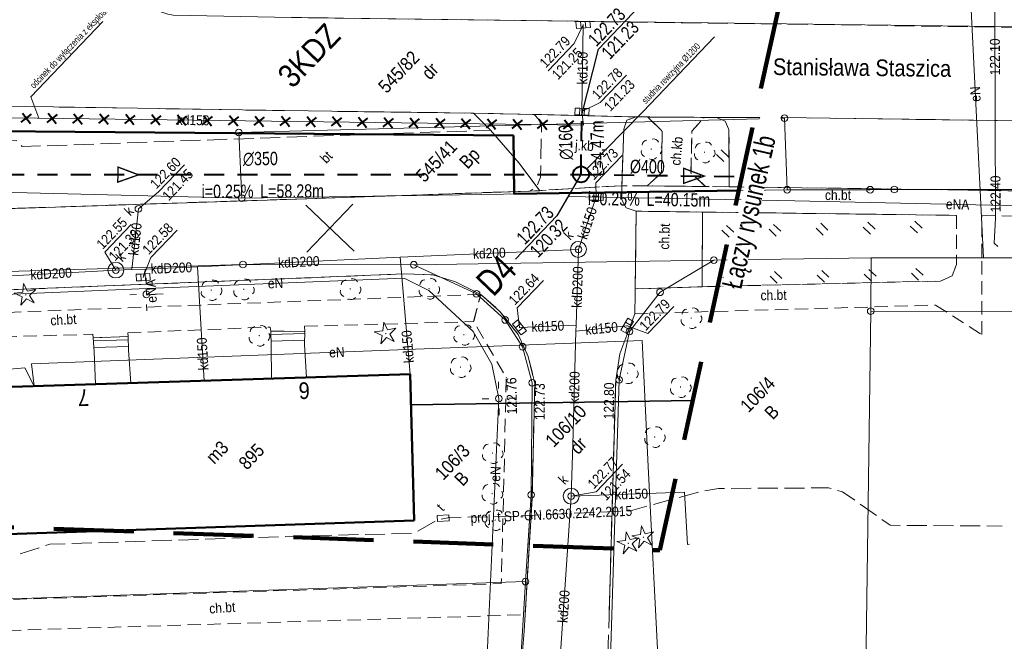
# Model space of a CAD drawing. Extents: x 0 to 6443539, y 0 to 5655063.
# Tile 39 of 64: x 6441197 to 6441271, y 5654585 to 5654632. Entities that reach past the tile are written whole.
import ezdxf
from ezdxf.enums import TextEntityAlignment as Align

# ---------------------------------------------------------------- set-up
doc = ezdxf.new("R2010")
doc.units = 0
doc.header["$MEASUREMENT"] = 0
for name, pattern in [('1.0_0.5', [1.5, 1, -0.5]), ('1.5_0.5', [2, 1.5, -0.5]), ('1.5_1.0', [2.5, 1.5, -1]), ('2', [0.9, 0.6, -0.3]), ('219-500', [0]), ('PRZER3-1', [4, 3, -1])]:
    doc.linetypes.add(name, pattern=pattern)
doc.layers.get('0').update_dxf_attribs({"color": 2, "linetype": 'CONTINUOUS', "lineweight": 5})
for name, color, linetype, lineweight in [('!kanalizacja deszczowa', 24, '1.5_1.0', 40), ('!odcinek do zamulenia', 4, 'CONTINUOUS', 40), ('!opisy', 7, 'CONTINUOUS', 18), ('!studnie', 24, 'CONTINUOUS', 40), ('z - MPZT', 121, 'PRZER3-1', 18), ('z -kartowanie', 1, 'CONTINUOUS', 5)]:
    doc.layers.add(name, color=color, linetype=linetype, lineweight=lineweight)
for name, color, linetype in [('202-punkt graniczny', 7, 'CONTINUOUS'), ('203-punkt graniczny', 7, 'CONTINUOUS'), ('210-oznaczenie konturu użytku gruntowego', 7, 'CONTINUOUS'), ('211-numer działki ewidencyjnej', 7, 'CONTINUOUS'), ('218-kontur użytku gruntowego', 7, 'CONTINUOUS'), ('219-działka ewidencyjna', 7, 'CONTINUOUS'), ('238-Punkt adresowy budynku', 7, 'CONTINUOUS'), ('312-budynek ewidencyjny', 7, 'CONTINUOUS'), ('312-oznaczenie budynku ewidencyjnego', 7, 'CONTINUOUS'), ('312-oznaczenie budynku ewidencyjnego-Atr117', 7, 'CONTINUOUS'), ('352-schody', 7, 'CONTINUOUS'), ('994-Nazwa ulicy', 7, 'CONTINUOUS'), ('chodnik', 7, 'CONTINUOUS'), ('chodnik-Atr17', 7, 'CONTINUOUS'), ('drzewo iglaste', 7, 'CONTINUOUS'), ('drzewo liściaste', 7, 'CONTINUOUS'), ('jezdnia', 7, 'CONTINUOUS'), ('jezdnia-Atr17', 7, 'CONTINUOUS'), ('komora podziemna', 7, 'CONTINUOUS'), ('kratka ściekowa', 7, 'CONTINUOUS'), ('krawężnik', 7, 'CONTINUOUS'), ('latarnia', 7, 'CONTINUOUS'), ('Liczby', 7, 'CONTINUOUS'), ('Linie_odn', 7, 'CONTINUOUS'), ('obszar utwardzony', 7, 'CONTINUOUS'), ('obszar utwardzony-Atr17', 7, 'CONTINUOUS'), ('Opis_PZ', 7, 'CONTINUOUS'), ('pikieta sztuczna', 7, 'CONTINUOUS'), ('pikieta sztuczna-Atr2', 7, 'CONTINUOUS'), ('przewód elektroenergetyczny podziemny', 7, 'CONTINUOUS'), ('przewód elektroenergetyczny podziemny-Atr1', 7, 'CONTINUOUS'), ('przewód kanalizacyjny', 7, 'CONTINUOUS'), ('przewód kanalizacyjny-Atr1', 7, 'CONTINUOUS'), ('przewód telekomunikacyjny podziemny', 7, 'CONTINUOUS'), ('przewód telekomunikacyjny podziemny - ob. projektowany', 7, 'CONTINUOUS'), ('przewód telekomunikacyjny podziemny - ob. projektowany-Atr1', 7, 'CONTINUOUS'), ('rzedna', 7, 'CONTINUOUS'), ('rzedna-Atr2', 7, 'CONTINUOUS'), ('rzedna-Atr3', 7, 'CONTINUOUS'), ('szafa telekomunikacyjna lub kontener - ob. projektowany', 7, 'CONTINUOUS'), ('szafa telekomunikacyjna lub kontener - ob. projektowany-Atr17', 7, 'CONTINUOUS'), ('Teksty', 7, 'CONTINUOUS'), ('trawnik', 7, 'CONTINUOUS'), ('Wymiary', 7, 'CONTINUOUS'), ('właz do komory lub kanału - okrągły', 7, 'CONTINUOUS'), ('właz do komory lub kanału - okrągły-Atr17', 7, 'CONTINUOUS'), ('Zakres', 7, 'CONTINUOUS')]:
    doc.layers.add(name, color=color, linetype=linetype)
doc.styles.add('MapaZas', font='geodezja.shx', dxfattribs={"width": 0.9})
doc.styles.get("Standard").update_dxf_attribs({"font": 'Working1250', "width": 0.75})
doc.linetypes.add('NLZ', pattern='A,3,-1,[35,msgB.shx,S=0.008,R=0,X=-0.5,Y=0],3', length=7)
doc.linetypes.add('OLZ', pattern='A,3,-1,[36,msgB.shx,S=0.008,R=0,X=-0.5,Y=0],3', length=7)

# ---------------------------------------------------------------- blocks, each defined once
blk = doc.blocks.new('202')
at = {"color": 0, "linetype": 'Continuous', "lineweight": 0}
blk.add_circle((0, 0), 0.25, dxfattribs=at)
blk = doc.blocks.new('203')
at = {"linetype": 'Continuous', "lineweight": 0}
h = blk.add_hatch(color=0, dxfattribs=at)
edge = h.paths.add_edge_path()
edge.add_arc((0, 0), 0.045, 0, 360)
blk = doc.blocks.new('TU04')
at = {"color": 0, "linetype": 'Continuous', "lineweight": 13}
for p, q in [((0, 0), (0, 0.75)), ((0.5, 0), (0.5, 0.75))]:
    blk.add_line(p, q, dxfattribs=at)
blk = doc.blocks.new('OP021')
at = {"linetype": 'Continuous', "lineweight": 13}
h = blk.add_hatch(color=0, dxfattribs=at)
edge = h.paths.add_edge_path()
edge.add_arc((0, 0), 0.05, 0, 360)
at = {"color": 0, "linetype": 'Continuous', "lineweight": 13}
for centre, start, end in [((0, 0.4), 49.272, 130.728), ((-0.38, 0.124), 121.308, 202.548), ((0.38, 0.124), 337.452, 58.692), ((-0.235, -0.324), 193.221, 274.871), ((0.235, -0.324), 265.129, 346.779)]:
    blk.add_arc(centre, 0.4, start, end, dxfattribs=at)
blk = doc.blocks.new('PW01')
at = {"linetype": 'Continuous', "lineweight": 13}
h = blk.add_hatch(color=0, dxfattribs=at)
edge = h.paths.add_edge_path()
edge.add_arc((0, 0), 0.045, 0, 360)
blk = doc.blocks.new('US05')
at = {"color": 0, "linetype": 'Continuous', "lineweight": 13}
for p, q in [((-0.525, -0.25), (-0.525, 0.25)), ((-0.525, 0.25), (-0.175, 0.25)), ((-0.175, -0.25), (-0.175, 0.25)), ((-0.175, 0.25), (0.175, 0.25)), ((0.175, -0.25), (0.175, 0.25)), ((0.175, 0.25), (0.525, 0.25)), ((0.525, -0.25), (0.525, 0.25)), ((-0.525, -0.25), (-0.175, -0.25)), ((-0.175, -0.25), (0.175, -0.25)), ((0.175, -0.25), (0.525, -0.25))]:
    blk.add_line(p, q, dxfattribs=at)
blk = doc.blocks.new('US22')
at = {"color": 0, "linetype": 'Continuous', "lineweight": 13}
blk.add_circle((0, 0), 0.25, dxfattribs=at)
blk = doc.blocks.new('SM01')
at = {"color": 0, "linetype": 'Continuous', "lineweight": 13}
for p, q in [((-0.53, 0.531), (-0.883, 0.884)), ((0.531, 0.531), (0.884, 0.884)), ((-0.53, -0.53), (-0.883, -0.883)), ((0.531, -0.53), (0.884, -0.883))]:
    blk.add_line(p, q, dxfattribs=at)
blk.add_circle((0, 0), 0.25, dxfattribs=at)
blk = doc.blocks.new('OP011')
at = {"linetype": 'Continuous', "lineweight": 13}
h = blk.add_hatch(color=0, dxfattribs=at)
edge = h.paths.add_edge_path()
edge.add_arc((0, 0), 0.05, 0, 360)
at = {"color": 0, "linetype": 'Continuous', "lineweight": 13}
for p, q in [((-0.828, -0.268), (-0.283, 0.093)), ((-0.283, 0.093), (-0.512, 0.706)), ((-0.512, 0.706), (0, 0.299)), ((0, 0.299), (0.512, 0.706)), ((0.512, 0.706), (0.283, 0.093)), ((0.283, 0.093), (0.828, -0.268)), ((-0.175, -0.24), (-0.828, -0.268)), ((0, -0.87), (-0.175, -0.24)), ((0.175, -0.24), (0, -0.87)), ((0.828, -0.268), (0.175, -0.24))]:
    blk.add_line(p, q, dxfattribs=at)

msp = doc.modelspace()

# ---------------------------------------------------------------- linework, layer by layer
at = {"layer": '!kanalizacja deszczowa'}
msp.add_lwpolyline([(6441239.33, 5654620.068), (6441239.39, 5654624.539)], dxfattribs=at)
at = {"layer": '!kanalizacja deszczowa', "linetype": 'ByBlock'}
for points in [[(6441206.128, 5654620.04, 0.1, 0.1, 0), (6441204.584, 5654620.621, 0.1, 0.1, 0), (6441204.571, 5654619.492, 0.1, 0.1, 0)], [(6441248.581, 5654619.945, 0.1, 0.1, 0), (6441247.037, 5654620.527, 0.1, 0.1, 0), (6441247.025, 5654619.398, 0.1, 0.1, 0)]]:
    msp.add_lwpolyline(points, format="xyseb", close=True, dxfattribs=at)
at = {"layer": '!odcinek do zamulenia'}
for p, q in [((6441197.329, 5654623.985), (6441198.105, 5654624.6)), ((6441197.409, 5654624.68), (6441198.024, 5654623.904)), ((6441199.261, 5654623.961), (6441200.037, 5654624.575)), ((6441199.342, 5654624.656), (6441199.956, 5654623.88)), ((6441201.2, 5654623.928), (6441201.976, 5654624.543)), ((6441201.281, 5654624.623), (6441201.895, 5654623.847)), ((6441203.141, 5654623.912), (6441203.917, 5654624.526)), ((6441203.222, 5654624.607), (6441203.837, 5654623.831)), ((6441205.09, 5654623.887), (6441205.866, 5654624.502)), ((6441205.171, 5654624.582), (6441205.786, 5654623.806)), ((6441207.039, 5654623.862), (6441207.815, 5654624.477)), ((6441207.12, 5654624.558), (6441207.734, 5654623.782)), ((6441208.971, 5654623.838), (6441209.747, 5654624.453)), ((6441209.052, 5654624.533), (6441209.667, 5654623.757)), ((6441210.911, 5654623.804), (6441211.687, 5654624.419)), ((6441210.992, 5654624.5), (6441211.607, 5654623.724)), ((6441212.872, 5654623.789), (6441213.648, 5654624.403)), ((6441212.952, 5654624.484), (6441213.567, 5654623.708)), ((6441214.81, 5654623.756), (6441215.586, 5654624.371)), ((6441214.891, 5654624.452), (6441215.506, 5654623.676)), ((6441216.764, 5654623.74), (6441217.54, 5654624.354)), ((6441216.845, 5654624.435), (6441217.46, 5654623.659)), ((6441218.697, 5654623.715), (6441219.473, 5654624.33)), ((6441218.778, 5654624.411), (6441219.392, 5654623.635)), ((6441220.611, 5654623.714), (6441221.387, 5654624.329)), ((6441220.692, 5654624.409), (6441221.306, 5654623.633)), ((6441222.55, 5654623.681), (6441223.326, 5654624.296)), ((6441222.63, 5654624.377), (6441223.245, 5654623.601)), ((6441224.488, 5654623.65), (6441225.264, 5654624.265)), ((6441224.568, 5654624.345), (6441225.183, 5654623.569)), ((6441226.424, 5654623.62), (6441227.2, 5654624.235)), ((6441226.505, 5654624.316), (6441227.12, 5654623.539)), ((6441228.37, 5654623.593), (6441229.146, 5654624.208)), ((6441228.451, 5654624.289), (6441229.066, 5654623.513)), ((6441230.293, 5654623.581), (6441231.069, 5654624.196)), ((6441230.374, 5654624.277), (6441230.988, 5654623.501)), ((6441232.226, 5654623.556), (6441233.002, 5654624.171)), ((6441232.306, 5654624.252), (6441232.921, 5654623.476)), ((6441234.165, 5654623.524), (6441234.941, 5654624.138)), ((6441234.245, 5654624.219), (6441234.86, 5654623.443)), ((6441236.075, 5654623.527), (6441236.851, 5654624.142)), ((6441236.156, 5654624.222), (6441236.77, 5654623.446)), ((6441238.02, 5654623.484), (6441238.796, 5654624.098)), ((6441238.1, 5654624.179), (6441238.715, 5654623.403))]:
    msp.add_line(p, q, dxfattribs=at)
at = {"layer": '!opisy', "color": 24}
msp.add_lwpolyline([(6441203.441, 5654631.539), (6441198.047, 5654625.905), (6441198.652, 5654624.288)], dxfattribs=at)
at = {"layer": '!studnie'}
msp.add_circle((6441239.33, 5654620.068), 0.6, dxfattribs=at)
at = {"color": 0, "lineweight": 13}
for p, q in [((6441222.297, 5654614.312), (6441218.685, 5654617.77)), ((6441222.297, 5654614.312), (6441218.685, 5654617.77)), ((6441218.762, 5654614.236), (6441222.22, 5654617.847)), ((6441218.762, 5654614.236), (6441222.22, 5654617.847))]:
    msp.add_line(p, q, dxfattribs=at)
at = {"layer": '218-kontur użytku gruntowego', "color": 0, "linetype": 'Continuous', "lineweight": 13, "flags": 128}
for points in [[(6441254.601, 5654624.291), (6441213.659, 5654623.221)], [(6441213.659, 5654623.221), (6441254.601, 5654624.291)], [(6441254.802, 5654618.921), (6441254.601, 5654624.291)], [(6441254.601, 5654624.291), (6441254.802, 5654618.921)], [(6441213.659, 5654623.221), (6441213.886, 5654618.282)], [(6441213.886, 5654618.282), (6441213.659, 5654623.221)], [(6441213.886, 5654618.282), (6441254.802, 5654618.921)], [(6441254.802, 5654618.921), (6441213.886, 5654618.282)], [(6441261.094, 5654613.809), (6441249.294, 5654613.631)], [(6441249.294, 5654613.631), (6441261.094, 5654613.809)], [(6441261.068, 5654609.805), (6441261.094, 5654613.809)], [(6441213.965, 5654613.304), (6441192.924, 5654612.671)], [(6441192.924, 5654612.671), (6441213.965, 5654613.304)], [(6441226.789, 5654613.292), (6441213.965, 5654613.304)], [(6441213.965, 5654613.304), (6441226.789, 5654613.292)], [(6441231.497, 5654611.11), (6441226.789, 5654613.292)], [(6441226.789, 5654613.292), (6441231.497, 5654611.11)], [(6441249.294, 5654613.631), (6441245.258, 5654611.224)], [(6441245.258, 5654611.224), (6441249.294, 5654613.631)], [(6441233.633, 5654609.147), (6441231.497, 5654611.11)], [(6441231.497, 5654611.11), (6441233.633, 5654609.147)], [(6441245.258, 5654611.224), (6441242.973, 5654608.289)], [(6441242.973, 5654608.289), (6441245.258, 5654611.224)], [(6441234.949, 5654607.139), (6441233.633, 5654609.147)], [(6441233.633, 5654609.147), (6441234.949, 5654607.139)], [(6441242.973, 5654608.289), (6441242.196, 5654604.658)], [(6441242.196, 5654604.658), (6441242.973, 5654608.289)], [(6441235.673, 5654604.424), (6441234.949, 5654607.139)], [(6441234.949, 5654607.139), (6441235.673, 5654604.424)], [(6441235.586, 5654596.02), (6441235.673, 5654604.424)], [(6441235.673, 5654604.424), (6441235.586, 5654596.02)], [(6441242.196, 5654604.658), (6441240.901, 5654562.908)], [(6441240.901, 5654562.908), (6441242.196, 5654604.658)], [(6441235.162, 5654589.504), (6441235.586, 5654596.02)], [(6441235.586, 5654596.02), (6441235.162, 5654589.504)], [(6441233.55, 5654562.692), (6441235.162, 5654589.504)], [(6441235.162, 5654589.504), (6441233.55, 5654562.692)]]:
    msp.add_lwpolyline(points, dxfattribs=at)
at = {"layer": '218-kontur użytku gruntowego', "color": 0, "linetype": 'Continuous', "lineweight": 13}
for points in [[(6441261.094, 5654613.809), (6441272.347, 5654613.797)], [(6441272.347, 5654609.78), (6441261.068, 5654609.805)]]:
    msp.add_lwpolyline(points, dxfattribs=at)
at = {"layer": '219-działka ewidencyjna', "color": 0, "linetype": '219-500', "lineweight": 13, "flags": 128}
for points in [[(6441254.601, 5654624.291), (6441213.659, 5654623.221)], [(6441254.802, 5654618.921), (6441254.601, 5654624.291)], [(6441213.886, 5654618.282), (6441213.659, 5654623.221)], [(6441213.886, 5654618.282), (6441130.262, 5654620.367)], [(6441213.886, 5654618.282), (6441254.802, 5654618.921)], [(6441254.802, 5654618.921), (6441261.019, 5654618.921)], [(6441261.019, 5654618.921), (6441262.843, 5654618.932)], [(6441249.294, 5654613.631), (6441261.094, 5654613.809)], [(6441261.068, 5654609.805), (6441261.094, 5654613.809)], [(6441213.965, 5654613.304), (6441192.924, 5654612.671)], [(6441226.789, 5654613.292), (6441213.965, 5654613.304)], [(6441249.294, 5654613.631), (6441226.789, 5654613.292)], [(6441226.789, 5654613.292), (6441231.497, 5654611.11)], [(6441249.294, 5654613.631), (6441245.258, 5654611.224)], [(6441231.497, 5654611.11), (6441233.633, 5654609.147)], [(6441242.973, 5654608.289), (6441245.258, 5654611.224)], [(6441260.492, 5654568.46), (6441261.068, 5654609.805)], [(6441233.633, 5654609.147), (6441234.949, 5654607.139)], [(6441242.196, 5654604.658), (6441242.973, 5654608.289)], [(6441234.949, 5654607.139), (6441235.673, 5654604.424)], [(6441235.673, 5654604.424), (6441235.586, 5654596.02)], [(6441240.901, 5654562.908), (6441242.196, 5654604.658)], [(6441235.162, 5654589.504), (6441235.586, 5654596.02)], [(6441193.64, 5654588.116), (6441235.162, 5654589.504)], [(6441235.162, 5654589.504), (6441233.55, 5654562.692)]]:
    msp.add_lwpolyline(points, dxfattribs=at)
at = {"layer": '219-działka ewidencyjna', "color": 0, "linetype": '219-500', "lineweight": 13}
for points in [[(6441262.843, 5654618.932), (6441272.347, 5654618.931)], [(6441261.094, 5654613.809), (6441272.347, 5654613.797)]]:
    msp.add_lwpolyline(points, dxfattribs=at)
at = {"layer": '312-budynek ewidencyjny', "color": 0, "linetype": 'Continuous', "lineweight": 50, "flags": 128}
for points in [[(6441195.048, 5654604.075), (6441226.507, 5654605.074)], [(6441226.507, 5654605.074), (6441226.823, 5654594.083)], [(6441226.823, 5654594.083), (6441195.492, 5654593.03)]]:
    msp.add_lwpolyline(points, dxfattribs=at)
at = {"layer": '352-schody', "color": 0, "linetype": 'Continuous', "lineweight": 13, "flags": 128}
for points in [[(6441202.719, 5654607.805), (6441205.34, 5654607.912), (6441205.369, 5654606.901), (6441205.544, 5654604.408), (6441202.893, 5654604.315), (6441202.805, 5654606.782)], [(6441202.719, 5654607.805), (6441205.34, 5654607.912), (6441205.369, 5654606.901), (6441205.544, 5654604.408), (6441202.893, 5654604.315), (6441202.805, 5654606.782)], [(6441216.061, 5654608.307), (6441218.594, 5654608.291), (6441218.586, 5654607.315), (6441218.732, 5654604.835), (6441216.103, 5654604.75), (6441216.092, 5654607.225)], [(6441216.061, 5654608.307), (6441218.594, 5654608.291), (6441218.586, 5654607.315), (6441218.732, 5654604.835), (6441216.103, 5654604.75), (6441216.092, 5654607.225)]]:
    msp.add_lwpolyline(points, close=True, dxfattribs=at)
for points in [[(6441216.068, 5654608.057), (6441218.593, 5654608.128)], [(6441205.348, 5654607.651), (6441202.738, 5654607.575)], [(6441205.363, 5654607.151), (6441202.78, 5654607.077)], [(6441216.082, 5654607.557), (6441218.589, 5654607.628)]]:
    msp.add_lwpolyline(points, dxfattribs=at)
at = {"layer": 'chodnik', "color": 0, "linetype": '1.0_0.5', "lineweight": 13}
for p, q in [((6441231.802, 5654611.067), (6441171.839, 5654608.784)), ((6441231.273, 5654609.025), (6441231.802, 5654611.067)), ((6441205.335, 5654608.18), (6441216.012, 5654608.617)), ((6441216.012, 5654608.617), (6441216.061, 5654608.307)), ((6441218.585, 5654608.673), (6441231.273, 5654609.025)), ((6441218.594, 5654608.291), (6441218.585, 5654608.673)), ((6441193.008, 5654607.786), (6441202.699, 5654608.074)), ((6441202.699, 5654608.074), (6441202.719, 5654607.805)), ((6441202.719, 5654607.805), (6441205.34, 5654607.912)), ((6441205.34, 5654607.912), (6441205.335, 5654608.18)), ((6441216.061, 5654608.307), (6441218.594, 5654608.291))]:
    msp.add_line(p, q, dxfattribs=at)
at = {"layer": 'chodnik', "color": 0, "linetype": '1.0_0.5', "lineweight": 13, "flags": 128}
for points in [[(6441244.293, 5654619.209), (6441248.665, 5654619.162), (6441247.582, 5654620.186), (6441247.648, 5654623.306), (6441248.566, 5654624.352), (6441244.329, 5654624.38), (6441245.428, 5654623.301), (6441245.375, 5654620.18)], [(6441243.471, 5654617.31), (6441243.399, 5654611.481), (6441248.41, 5654611.639), (6441248.452, 5654617.248)], [(6441233.251, 5654609.79), (6441231.802, 5654611.067), (6441231.273, 5654609.025), (6441233.727, 5654604.821), (6441233.347, 5654589.359), (6441193.535, 5654588.065), (6441193.008, 5654607.786), (6441190.797, 5654606.345), (6441191.372, 5654588.64), (6441170.717, 5654588.094), (6441168.952, 5654589.258), (6441169.063, 5654585.773), (6441191.425, 5654586.512), (6441192.331, 5654567.231), (6441199.253, 5654562.097), (6441200.954, 5654563.266), (6441194.163, 5654568.508), (6441193.57, 5654585.76), (6441235.138, 5654587.021), (6441235.656, 5654595.746), (6441235.865, 5654604.393), (6441235.368, 5654606.405), (6441234.618, 5654608.051)]]:
    msp.add_lwpolyline(points, close=True, dxfattribs=at)
at = {"layer": 'chodnik', "color": 0, "linetype": '1.0_0.5', "lineweight": 13}
for points in [[(6441250.447, 5654619.145), (6441248.665, 5654619.162), (6441244.293, 5654619.209), (6441242.397, 5654619.225), (6441242.406, 5654618.164), (6441242.709, 5654617.555), (6441243.471, 5654617.31), (6441248.452, 5654617.248), (6441267.511, 5654616.996), (6441267.506, 5654613.304), (6441267.171, 5654612.448), (6441266.309, 5654612.069), (6441248.41, 5654611.639), (6441243.399, 5654611.481), (6441243.369, 5654609.613), (6441265.931, 5654610.257), (6441269.402, 5654608.055), (6441269.397, 5654613.862), (6441269.4, 5654616.974), (6441272.347, 5654616.937)], [(6441272.347, 5654618.836), (6441250.447, 5654619.145)]]:
    msp.add_lwpolyline(points, dxfattribs=at)
at = {"layer": 'jezdnia', "color": 0, "linetype": '1.5_0.5', "lineweight": 13}
for points in [[(6441272.347, 5654631.104), (6441217.602, 5654631.85)], [(6441153.366, 5654625.726), (6441168.178, 5654625.637), (6441217.068, 5654624.858), (6441231.274, 5654624.67)], [(6441231.274, 5654624.67), (6441235.817, 5654624.571), (6441243.48, 5654624.39), (6441244.329, 5654624.38), (6441248.566, 5654624.352), (6441249.5, 5654624.344), (6441254.444, 5654624.345), (6441272.347, 5654624.088)], [(6441240.469, 5654556.737), (6441240.998, 5654570.859), (6441241.097, 5654573.783), (6441241.349, 5654584.008), (6441241.434, 5654586.931), (6441241.935, 5654604.617), (6441242.239, 5654606.596), (6441243.369, 5654609.613), (6441243.399, 5654611.481), (6441243.471, 5654617.31), (6441242.709, 5654617.555), (6441242.406, 5654618.164), (6441242.397, 5654619.225), (6441235.489, 5654618.82)], [(6441235.489, 5654618.82), (6441215.777, 5654618.146), (6441165.102, 5654616.468), (6441163.965, 5654616.408), (6441161.873, 5654616.348), (6441138.33, 5654615.895)], [(6441156.845, 5654610.115), (6441159.05, 5654609.526), (6441160.926, 5654608.449), (6441171.839, 5654608.784), (6441173.548, 5654609.889), (6441175.605, 5654610.578), (6441226.054, 5654612.597), (6441228.22, 5654612.531), (6441229.907, 5654611.995), (6441231.802, 5654611.067), (6441233.251, 5654609.79), (6441234.618, 5654608.051), (6441235.368, 5654606.405), (6441235.865, 5654604.393), (6441235.656, 5654595.746), (6441235.138, 5654587.021), (6441235.066, 5654585.775), (6441234.476, 5654579.361), (6441233.728, 5654563.629), (6441233.664, 5654562.638), (6441228.839, 5654561.111), (6441228.596, 5654556.737)]]:
    msp.add_lwpolyline(points, dxfattribs=at)
at = {"layer": 'jezdnia', "color": 0, "linetype": '1.5_0.5', "lineweight": 13, "flags": 128}
msp.add_lwpolyline([(6441235.817, 5654624.571), (6441236.2, 5654624.176), (6441236.368, 5654623.614), (6441236.286, 5654619.87), (6441236.012, 5654619.164), (6441235.489, 5654618.82), (6441242.397, 5654619.225), (6441242.538, 5654623.478), (6441242.779, 5654624.134), (6441243.48, 5654624.39)], close=True, dxfattribs=at)
at = {"layer": 'komora podziemna', "color": 0, "linetype": 'Continuous', "lineweight": 13, "flags": 128}
for points in [[(6441239.57, 5654614.87), (6441239.695, 5654614.668), (6441239.735, 5654614.45), (6441239.697, 5654614.222), (6441239.574, 5654614.022), (6441239.372, 5654613.897), (6441239.14, 5654613.843), (6441238.913, 5654613.88), (6441238.726, 5654614.017), (6441238.587, 5654614.205), (6441238.533, 5654614.438), (6441238.584, 5654614.679), (6441238.722, 5654614.866), (6441238.91, 5654615.005), (6441239.128, 5654615.045), (6441239.369, 5654614.993)], [(6441204.655, 5654613.442), (6441204.849, 5654613.312), (6441204.98, 5654613.117), (6441205.02, 5654612.898), (6441204.976, 5654612.664), (6441204.853, 5654612.463), (6441204.65, 5654612.339), (6441204.432, 5654612.298), (6441204.205, 5654612.336), (6441204.004, 5654612.459), (6441203.88, 5654612.661), (6441203.832, 5654612.887), (6441203.87, 5654613.114), (6441204, 5654613.308), (6441204.195, 5654613.439), (6441204.42, 5654613.486)], [(6441239.01, 5654596.342), (6441239.134, 5654596.139), (6441239.182, 5654595.914), (6441239.144, 5654595.687), (6441239.014, 5654595.493), (6441238.819, 5654595.362), (6441238.586, 5654595.321), (6441238.359, 5654595.359), (6441238.165, 5654595.489), (6441238.034, 5654595.684), (6441237.993, 5654595.917), (6441238.038, 5654596.137), (6441238.161, 5654596.338), (6441238.363, 5654596.462), (6441238.589, 5654596.509), (6441238.809, 5654596.465)]]:
    msp.add_lwpolyline(points, close=True, dxfattribs=at)
at = {"layer": 'krawężnik', "color": 0, "linetype": 'Continuous', "lineweight": 13}
for points in [[(6441272.347, 5654631.139), (6441217.602, 5654631.85), (6441208.722, 5654632.018), (6441208.331, 5654632.102), (6441207.94, 5654632.213), (6441207.562, 5654632.354), (6441207.191, 5654632.515), (6441206.84, 5654632.699), (6441206.496, 5654632.918), (6441206.173, 5654633.144), (6441205.856, 5654633.406), (6441205.567, 5654633.683), (6441205.292, 5654633.974), (6441205.038, 5654634.287), (6441204.811, 5654634.614), (6441204.606, 5654634.963), (6441204.477, 5654635.378), (6441204.354, 5654635.799), (6441204.26, 5654636.222), (6441204.166, 5654636.644), (6441204.1, 5654637.081), (6441204.076, 5654637.229), (6441204.178, 5654640.98), (6441204.666, 5654640.998)], [(6441249.5, 5654624.344), (6441254.444, 5654624.345), (6441272.347, 5654624.088)], [(6441250.447, 5654619.145), (6441272.347, 5654618.836)]]:
    msp.add_lwpolyline(points, dxfattribs=at)
at = {"layer": 'krawężnik', "color": 0, "linetype": 'Continuous', "lineweight": 13, "flags": 128}
for points in [[(6441168.178, 5654625.637), (6441217.068, 5654624.858), (6441231.274, 5654624.67)], [(6441231.274, 5654624.67), (6441232.539, 5654623.389), (6441234.701, 5654620.904), (6441236.231, 5654618.844), (6441215.777, 5654618.146), (6441165.102, 5654616.468)], [(6441243.48, 5654624.39), (6441231.274, 5654624.67)], [(6441250.447, 5654619.145), (6441250.432, 5654623.451), (6441250.136, 5654624.067), (6441249.5, 5654624.344), (6441248.566, 5654624.352), (6441244.329, 5654624.38), (6441243.48, 5654624.39), (6441242.779, 5654624.134), (6441242.538, 5654623.478), (6441242.397, 5654619.225)], [(6441243.471, 5654617.31), (6441242.709, 5654617.555), (6441242.406, 5654618.164), (6441242.397, 5654619.225)], [(6441243.471, 5654617.31), (6441243.399, 5654611.481)], [(6441248.452, 5654617.248), (6441248.41, 5654611.639)], [(6441231.802, 5654611.067), (6441229.907, 5654611.995), (6441228.22, 5654612.531), (6441226.054, 5654612.597), (6441175.605, 5654610.578), (6441173.548, 5654609.889), (6441171.839, 5654608.784), (6441170.709, 5654607.749), (6441169.804, 5654606.428)], [(6441235.066, 5654585.775), (6441235.656, 5654595.746), (6441235.865, 5654604.393), (6441235.368, 5654606.405), (6441234.618, 5654608.051), (6441233.251, 5654609.79), (6441231.802, 5654611.067)], [(6441243.369, 5654609.613), (6441242.239, 5654606.596)], [(6441241.434, 5654586.931), (6441241.935, 5654604.617), (6441242.239, 5654606.596)]]:
    msp.add_lwpolyline(points, dxfattribs=at)
at = {"layer": 'Linie_odn', "color": 24}
for points in [[(6441239.39, 5654624.539), (6441240.631, 5654629.471), (6441243.743, 5654632.721)], [(6441239.314, 5654620.073), (6441237.516, 5654616.954), (6441234.404, 5654613.704)]]:
    msp.add_lwpolyline(points, dxfattribs=at)
at = {"layer": 'obszar utwardzony', "color": 0, "linetype": '1.5_0.5', "lineweight": 13, "flags": 128}
msp.add_lwpolyline([(6441196.945, 5654622.611), (6441164.906, 5654621.598), (6441165.102, 5654616.468), (6441215.777, 5654618.146), (6441236.231, 5654618.844), (6441234.701, 5654620.904), (6441232.539, 5654623.389), (6441216.892, 5654622.852), (6441197.393, 5654622.154)], close=True, dxfattribs=at)
at = {"layer": 'przewód elektroenergetyczny podziemny', "color": 0, "linetype": 'Continuous', "lineweight": 13, "flags": 128}
for points in [[(6441269.539, 5654613.808), (6441268.58, 5654632.961), (6441267.168, 5654633.815), (6441258.434, 5654633.746), (6441246.875, 5654633.531)], [(6441233.166, 5654603.253), (6441232.637, 5654605.837), (6441231.226, 5654608.282), (6441227.913, 5654611.357), (6441226.053, 5654612.293), (6441206.769, 5654611.514), (6441190.757, 5654610.842), (6441179.371, 5654610.129)], [(6441198.285, 5654604.173), (6441198.107, 5654605.853), (6441243.915, 5654607.595), (6441244.381, 5654598.149), (6441245.141, 5654582.98)], [(6441198.285, 5654604.173), (6441197.605, 5654605.545), (6441193.891, 5654605.224), (6441195.082, 5654586.181), (6441176.074, 5654585.345), (6441176.471, 5654579.137)], [(6441232.095, 5654579.592), (6441233.166, 5654603.253)]]:
    msp.add_lwpolyline(points, dxfattribs=at)
at = {"layer": 'przewód elektroenergetyczny podziemny', "color": 0, "linetype": 'Continuous', "lineweight": 13}
msp.add_lwpolyline([(6441238.369, 5654618.416), (6441255.379, 5654618.091), (6441272.347, 5654617.712)], dxfattribs=at)
at = {"layer": 'przewód kanalizacyjny', "color": 0, "linetype": 'Continuous', "lineweight": 13, "flags": 128}
for points in [[(6441239.49, 5654631.299), (6441239.398, 5654624.783)], [(6441239.398, 5654624.783), (6441239.519, 5654623.767), (6441180.927, 5654624.506)], [(6441239.148, 5654614.444), (6441240.47, 5654618.384)], [(6441205.613, 5654612.939), (6441206.116, 5654617.484)], [(6441239.148, 5654614.444), (6441225.751, 5654613.871)], [(6441238.96, 5654608.767), (6441239.148, 5654614.444)], [(6441225.751, 5654613.871), (6441210.553, 5654613.124)], [(6441225.751, 5654613.871), (6441226.507, 5654605.074)], [(6441204.426, 5654612.885), (6441205.613, 5654612.939)], [(6441205.613, 5654612.939), (6441206.638, 5654612.969)], [(6441206.638, 5654612.969), (6441206.475, 5654612.35)], [(6441210.553, 5654613.124), (6441206.638, 5654612.969)], [(6441210.553, 5654613.124), (6441211.057, 5654604.584)], [(6441204.426, 5654612.885), (6441194.706, 5654612.364)], [(6441234.713, 5654608.584), (6441238.96, 5654608.767)], [(6441238.941, 5654608.314), (6441238.96, 5654608.767)], [(6441238.941, 5654608.314), (6441242.802, 5654608.702)], [(6441238.588, 5654595.915), (6441238.723, 5654599.801), (6441238.941, 5654608.314)], [(6441247.478, 5654592.317), (6441247.323, 5654592.299), (6441247.096, 5654596.227), (6441238.588, 5654595.915)], [(6441238.588, 5654595.915), (6441237.475, 5654579.369)]]:
    msp.add_lwpolyline(points, dxfattribs=at)
at = {"layer": 'przewód telekomunikacyjny podziemny', "color": 0, "linetype": 'Continuous', "lineweight": 13}
msp.add_lwpolyline([(6441156.247, 5654619.091), (6441159.498, 5654622.486), (6441159.974, 5654622.68), (6441165.862, 5654622.857), (6441176.224, 5654623.166), (6441186.636, 5654623.123), (6441186.564, 5654624.465), (6441186.795, 5654633.41), (6441187.609, 5654638.931), (6441188.076, 5654638.941), (6441188.677, 5654638.932), (6441189.278, 5654638.953), (6441225.58, 5654638.721), (6441270.328, 5654637.78), (6441270.376, 5654632.307), (6441270.443, 5654616.791), (6441270.322, 5654614.9), (6441270.61, 5654614.652)], dxfattribs=at)
at = {"layer": 'przewód telekomunikacyjny podziemny - ob. projektowany', "color": 0, "linetype": '1.5_0.5', "lineweight": 13, "flags": 128}
msp.add_lwpolyline([(6441197.249, 5654591.582), (6441199.469, 5654592.309), (6441219.195, 5654592.956), (6441226.787, 5654593.121), (6441228.541, 5654594.128), (6441229.463, 5654594.31), (6441234.256, 5654594.428), (6441243.053, 5654594.824), (6441246.505, 5654595.769), (6441248.411, 5654596.284), (6441249.644, 5654596.501), (6441257.904, 5654596.539), (6441258.964, 5654596.244), (6441262.541, 5654593.733), (6441270.944, 5654593.674)], dxfattribs=at)
at = {"layer": 'rzedna-Atr2', "color": 0, "lineweight": 13, "flags": 128}
for points in [[(6441239.49, 5654631.299), (6441238.806, 5654629.89), (6441236.854, 5654627.852)], [(6441239.398, 5654624.783), (6441240.776, 5654625.47), (6441242.75, 5654627.532)], [(6441240.47, 5654618.384), (6441240.447, 5654619.43), (6441242.421, 5654621.491)], [(6441206.116, 5654617.484), (6441207.63, 5654618.761), (6441209.579, 5654620.796)], [(6441204.426, 5654612.885), (6441203.605, 5654614.24), (6441205.579, 5654616.301)], [(6441206.475, 5654612.35), (6441207.051, 5654613.833), (6441209.025, 5654615.895)], [(6441234.713, 5654608.584), (6441234.533, 5654610.044), (6441236.507, 5654612.105)], [(6441242.802, 5654608.702), (6441244.349, 5654608.12), (6441246.301, 5654610.159)], [(6441238.588, 5654595.915), (6441240.462, 5654596.253), (6441242.439, 5654598.318)]]:
    msp.add_lwpolyline(points, dxfattribs=at)
at = {"layer": 'szafa telekomunikacyjna lub kontener - ob. projektowany', "color": 0, "linetype": 'Continuous', "lineweight": 13, "flags": 128}
msp.add_lwpolyline([(6441228.55, 5654594.007), (6441228.526, 5654594.46), (6441229.423, 5654594.514), (6441229.447, 5654594.062)], close=True, dxfattribs=at)
at = {"layer": 'trawnik', "color": 0, "linetype": '1.0_0.5', "lineweight": 13, "flags": 128}
for points in [[(6441249.5, 5654624.344), (6441248.566, 5654624.352), (6441247.648, 5654623.306), (6441247.582, 5654620.186), (6441248.665, 5654619.162), (6441244.293, 5654619.209), (6441245.375, 5654620.18), (6441245.428, 5654623.301), (6441244.329, 5654624.38), (6441247.696, 5654624.354), (6441243.48, 5654624.39), (6441242.779, 5654624.134), (6441242.538, 5654623.478), (6441242.397, 5654619.225), (6441250.447, 5654619.145), (6441250.432, 5654623.451), (6441250.136, 5654624.067)], [(6441248.41, 5654611.639), (6441266.309, 5654612.069), (6441267.171, 5654612.448), (6441267.506, 5654613.304), (6441267.511, 5654616.996), (6441248.452, 5654617.248)]]:
    msp.add_lwpolyline(points, close=True, dxfattribs=at)
at = {"layer": 'z - MPZT', "color": 0, "linetype": 'Continuous', "lineweight": 50}
msp.add_line((6441146.877, 5654623.725), (6441234.269, 5654623), dxfattribs=at)
at = {"layer": 'z - MPZT', "color": 0, "linetype": 'NLZ', "lineweight": 35}
msp.add_line((6441195.048, 5654604.075), (6441226.507, 5654605.074), dxfattribs=at)
at = {"layer": 'z - MPZT', "color": 0, "linetype": 'Continuous', "lineweight": 50}
msp.add_lwpolyline([(6441234.269, 5654623), (6441234.315, 5654618.601), (6441251.241, 5654618.865)], dxfattribs=at)
at = {"layer": 'z - MPZT', "color": 0, "linetype": 'NLZ', "lineweight": 35}
msp.add_lwpolyline([(6441226.5, 5654605.074), (6441226.573, 5654602.773), (6441247.713, 5654603.107)], dxfattribs=at)
at = {"layer": 'z -kartowanie', "color": 0, "linetype": 'Continuous', "lineweight": 18, "flags": 128}
msp.add_lwpolyline([(6441206.715, 5654611.068), (6441206.696, 5654611.511)], dxfattribs=at)
at = {"layer": 'Zakres', "color": 221, "linetype": '2', "lineweight": 100, "ltscale": 10, "flags": 128}
msp.add_lwpolyline([(6441115.162, 5654670.978), (6441103.796, 5654596.878), (6441245.253, 5654591.859), (6441257.171, 5654646.365), (6441175.823, 5654646.59), (6441180.089, 5654668.395)], close=True, dxfattribs=at)

# ---------------------------------------------------------------- block references
at = {"layer": '202-punkt graniczny', "color": 0, "linetype": 'Continuous', "lineweight": 13, "rotation": 46.24115728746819}
for p in [(6441254.601, 5654624.291), (6441213.659, 5654623.221), (6441254.802, 5654618.921), (6441261.019, 5654618.921), (6441262.843, 5654618.932), (6441213.886, 5654618.282), (6441249.294, 5654613.631), (6441213.965, 5654613.304), (6441226.789, 5654613.292), (6441231.497, 5654611.11), (6441245.258, 5654611.224), (6441261.068, 5654609.805), (6441233.633, 5654609.147), (6441242.973, 5654608.289), (6441234.949, 5654607.139), (6441242.196, 5654604.658), (6441235.673, 5654604.424), (6441235.586, 5654596.02), (6441235.162, 5654589.504)]:
    msp.add_blockref('202', p, dxfattribs=at)
at = {"layer": '203-punkt graniczny', "color": 0, "linetype": 'Continuous', "lineweight": 13, "rotation": 46.24115728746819}
msp.add_blockref('203', (6441261.094, 5654613.809), dxfattribs=at)
at = {"layer": 'drzewo iglaste', "color": 0, "linetype": 'Continuous', "lineweight": 13, "rotation": 46.24115728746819}
for p in [(6441197.663, 5654611.027), (6441224.68, 5654608.126), (6441244.015, 5654592.836), (6441242.879, 5654592.387)]:
    msp.add_blockref('OP011', p, dxfattribs=at)
at = {"layer": 'drzewo liściaste', "color": 0, "linetype": 'Continuous', "lineweight": 13, "rotation": 46.24115728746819}
for p in [(6441244.601, 5654621.974), (6441248.595, 5654621.735), (6441211.588, 5654611.385), (6441214.02, 5654611.452), (6441222.018, 5654611.477), (6441227.931, 5654611.492), (6441247.598, 5654609.287), (6441215.184, 5654607.969), (6441230.545, 5654608.033), (6441230.286, 5654605.609), (6441242.822, 5654605.152), (6441246.798, 5654604.114), (6441244.857, 5654600.366), (6441232.689, 5654599.154), (6441232.663, 5654596.119), (6441232.883, 5654594.123)]:
    msp.add_blockref('OP021', p, dxfattribs=at)
at = {"layer": 'kratka ściekowa', "color": 0, "linetype": 'Continuous', "lineweight": 13}
for p, rotation in [((6441239.49, 5654631.299), 3.941157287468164), ((6441239.398, 5654624.783), 178.0011572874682), ((6441240.47, 5654618.384), 358.6711572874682), ((6441206.475, 5654612.35), 2.861157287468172), ((6441242.802, 5654608.702), 60.62115728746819), ((6441234.713, 5654608.584), 128.4111572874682)]:
    msp.add_blockref('US05', p, dxfattribs=dict(at, rotation=rotation))
at = {"layer": 'latarnia', "color": 0, "linetype": 'Continuous', "lineweight": 13, "rotation": 46.24115728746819}
msp.add_blockref('SM01', (6441233.166, 5654603.253), dxfattribs=at)
at = {"layer": 'pikieta sztuczna', "color": 0, "linetype": 'Continuous', "lineweight": 13, "rotation": 46.24115728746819}
for p in [(6441233.727, 5654604.821), (6441235.865, 5654604.393), (6441241.935, 5654604.617)]:
    msp.add_blockref('PW01', p, dxfattribs=at)
at = {"layer": 'rzedna', "color": 0, "linetype": 'Continuous', "lineweight": 13, "rotation": 46.24115728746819}
for p in [(6441239.49, 5654631.299), (6441239.398, 5654624.783), (6441240.47, 5654618.384), (6441206.116, 5654617.484), (6441270.443, 5654616.791), (6441204.426, 5654612.885), (6441206.475, 5654612.35), (6441234.713, 5654608.584), (6441242.802, 5654608.702), (6441238.588, 5654595.915)]:
    msp.add_blockref('PW01', p, dxfattribs=at)
at = {"layer": 'trawnik', "color": 0, "linetype": 'Continuous', "lineweight": 13, "rotation": 46.24115728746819}
for p in [(6441250.046, 5654621.037), (6441250.444, 5654615.366), (6441253.979, 5654615.443), (6441257.514, 5654615.519), (6441261.048, 5654615.596), (6441264.583, 5654615.673), (6441261.125, 5654612.061), (6441264.66, 5654612.138), (6441250.521, 5654611.831), (6441254.056, 5654611.908), (6441257.59, 5654611.985)]:
    msp.add_blockref('TU04', p, dxfattribs=at)
at = {"layer": 'właz do komory lub kanału - okrągły', "color": 0, "linetype": 'Continuous', "lineweight": 13, "rotation": 46.24115728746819}
for p in [(6441206.116, 5654617.484), (6441239.148, 5654614.444), (6441204.426, 5654612.885), (6441238.588, 5654595.915)]:
    msp.add_blockref('US22', p, dxfattribs=at)
at = {"layer": 'z -kartowanie', "color": 0, "linetype": 'Continuous', "lineweight": 18, "rotation": 46.24115728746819}
msp.add_blockref('SM01', (6441206.715, 5654611.068), dxfattribs=at)

# ---------------------------------------------------------------- texts
at = {"layer": '!opisy', "color": 24, "char_height": 0.5, "attachment_point": 1, "rotation": 46.24116}
for s, insert, width in [('odcinek do wyłączenia z eksploatacji', (6441197.925, 5654626.823), 9.11731), ('studnia rewizyjna %%C1200', (6441243.837, 5654625.677), 7.1)]:
    msp.add_mtext(s, dxfattribs=dict(at, insert=insert, width=width))
at = {"layer": '210-oznaczenie konturu użytku gruntowego', "color": 0, "linetype": 'Continuous', "lineweight": 13, "style": 'MapaZas', "width": 0.9}
for s, p in [('dr', (6441227.989, 5654627.102)), ('Bp', (6441230.822, 5654620.416)), ('B', (6441253.725, 5654601.595)), ('dr', (6441239.108, 5654598.989)), ('B', (6441230.454, 5654596.605))]:
    msp.add_text(s, height=1, rotation=46.24116, dxfattribs=at).set_placement(p)
at = {"layer": '211-numer działki ewidencyjnej', "color": 0, "linetype": 'Continuous', "lineweight": 13, "style": 'MapaZas', "width": 0.9}
for s, p in [('545/82', (6441224.743, 5654626.092)), ('545/41', (6441227.576, 5654619.406)), ('106/4', (6441251.898, 5654602.124)), ('106/10', (6441237.281, 5654599.517)), ('106/3', (6441228.993, 5654597.058))]:
    msp.add_text(s, height=1, rotation=46.24116, dxfattribs=at).set_placement(p)
at = {"layer": '238-Punkt adresowy budynku', "color": 0, "linetype": 'Continuous', "lineweight": 13, "style": 'MapaZas', "width": 0.9}
for s, p in [('6', (6441218.542, 5654604.463)), ('7', (6441201.975, 5654603.935))]:
    msp.add_text(s, height=1.25, rotation=181.82016, dxfattribs=at).set_placement(p, align=Align.CENTER)
at = {"layer": '312-oznaczenie budynku ewidencyjnego', "color": 0, "linetype": 'Continuous', "lineweight": 13, "style": 'MapaZas', "width": 0.9}
msp.add_text('895', height=1, rotation=46.24116, dxfattribs=at).set_placement((6441213.543, 5654598.52), align=Align.TOP_LEFT)
at = {"layer": '312-oznaczenie budynku ewidencyjnego-Atr117', "color": 0, "lineweight": 13, "style": 'MapaZas', "width": 0.9}
msp.add_text('m3', height=1, rotation=46.24116, dxfattribs=at).set_placement((6441211.809, 5654598.27))
at = {"layer": '994-Nazwa ulicy', "color": 0, "linetype": 'Continuous', "lineweight": 13, "style": 'MapaZas', "width": 0.9}
msp.add_text('Stanisława Staszica', height=1.25, rotation=359.39116, dxfattribs=at).set_placement((6441260.42, 5654628.087), align=Align.MIDDLE_CENTER)
at = {"layer": 'chodnik-Atr17', "color": 0, "lineweight": 13, "style": 'MapaZas', "width": 0.9}
for s, rotation, p in [('ch.kb', 84.94116, (6441246.506, 5654621.825)), ('ch.bt', 1.24116, (6441253.778, 5654611.012)), ('ch.bt', 3.36216, (6441200.49, 5654609.165)), ('ch.bt', 3.96716, (6441212.409, 5654587.547))]:
    msp.add_text(s, height=0.75, rotation=rotation, dxfattribs=at).set_placement(p, align=Align.MIDDLE_CENTER)
for rotation, p in [(359.94116, (6441257.634, 5654618.147)), (88.19116, (6441245.938, 5654614.421))]:
    msp.add_text('ch.bt', height=0.75, rotation=rotation, dxfattribs=at).set_placement(p)
at = {"layer": 'jezdnia-Atr17', "color": 0, "lineweight": 13, "style": 'MapaZas', "width": 0.9}
msp.add_text('j.kb', height=0.75, rotation=357.04116, dxfattribs=at).set_placement((6441239.587, 5654622.233), align=Align.MIDDLE_CENTER)
at = {"layer": 'Liczby', "color": 24, "width": 0.8}
for s, rotation, p in [('L=4,47m', 91.04244, (6441241.097, 5654619.942)), ('L=58.28m', 0.24116, (6441215.258, 5654618.316)), ('L=40.15m', 359.24116, (6441244.24, 5654617.707))]:
    msp.add_text(s, height=1, rotation=rotation, dxfattribs=at).set_placement(p)
for rotation, p in [(0.24116, (6441214.758, 5654618.314)), (359.24116, (6441243.74, 5654617.714))]:
    msp.add_text('i=0.25%', height=1, rotation=rotation, dxfattribs=at).set_placement(p, align=Align.RIGHT)
at = {"layer": 'obszar utwardzony-Atr17', "color": 0, "lineweight": 13, "style": 'MapaZas', "width": 0.9}
msp.add_text('bt', height=0.75, rotation=46.24116, dxfattribs=at).set_placement((6441220.224, 5654620.838))
at = {"layer": 'Opis_PZ', "color": 24, "width": 0.8}
msp.add_text('D4', height=2, rotation=46.24116, dxfattribs=at).set_placement((6441234.636, 5654612.789), align=Align.RIGHT)
at = {"layer": 'pikieta sztuczna-Atr2', "color": 0, "lineweight": 13, "style": 'MapaZas', "width": 0.9}
for s, rotation, p in [('122.76', 91.02116, (6441233.727, 5654604.821)), ('122.73', 89.86016, (6441235.865, 5654604.393))]:
    msp.add_text(s, height=0.75, rotation=rotation, dxfattribs=at).set_placement(p, align=Align.TOP_RIGHT)
msp.add_text('122.80', height=0.75, rotation=89.43216, dxfattribs=at).set_placement((6441241.787, 5654601.685))
at = {"layer": 'przewód elektroenergetyczny podziemny-Atr1', "color": 0, "lineweight": 13, "style": 'MapaZas', "width": 0.9}
for s, rotation, p in [('eN', 92.86816, (6441268.919, 5654626.101)), ('eNA', 358.72116, (6441267.592, 5654617.819)), ('eNA', 94.43863, (6441207.072, 5654611.311)), ('eN', 2.31116, (6441216.408, 5654611.907)), ('eN', 2.17816, (6441221.011, 5654606.724)), ('eN', 87.41116, (6441232.907, 5654597.589))]:
    msp.add_text(s, height=0.75, rotation=rotation, dxfattribs=at).set_placement(p, align=Align.MIDDLE_CENTER)
at = {"layer": 'przewód kanalizacyjny-Atr1', "color": 0, "lineweight": 13, "style": 'MapaZas', "width": 0.9}
for s, rotation, p in [('kd150', 89.18916, (6441239.447, 5654628.044)), ('kd150', 359.27716, (6441210.223, 5654624.143)), ('kd150', 71.44916, (6441239.805, 5654616.417)), ('kd150', 83.68716, (6441205.868, 5654615.215)), ('kd200', 2.44916, (6441232.449, 5654614.157)), ('kdD200', 2.81216, (6441218.155, 5654613.501)), ('kdD200', 3.07216, (6441199.566, 5654612.624)), ('kdD200', 2.27516, (6441208.596, 5654613.046)), ('kdD200', 88.10016, (6441239.054, 5654611.613)), ('kd150', 2.48016, (6441236.84, 5654608.679)), ('kd150', 5.73616, (6441240.875, 5654608.512)), ('kd150', 93.37116, (6441210.935, 5654606.597)), ('kd150', 94.91016, (6441226.328, 5654607.143)), ('kd200', 88.52816, (6441238.828, 5654604.061)), ('kd150', 2.10116, (6441243.132, 5654596.077)), ('kd200', 86.15316, (6441238.031, 5654587.642))]:
    msp.add_text(s, height=0.75, rotation=rotation, dxfattribs=at).set_placement(p, align=Align.MIDDLE_CENTER)
at = {"layer": 'przewód telekomunikacyjny podziemny - ob. projektowany-Atr1', "color": 0, "lineweight": 13, "style": 'MapaZas', "width": 0.9}
msp.add_text('proj. t SP-GN.6630.2242.2015', height=0.75, rotation=2.57016, dxfattribs=at).set_placement((6441237.103, 5654594.554), align=Align.MIDDLE_CENTER)
at = {"layer": 'rzedna-Atr2', "color": 0, "lineweight": 13, "style": 'MapaZas', "width": 0.9}
for s, p in [('122.79', (6441236.849, 5654627.857)), ('122.78', (6441240.771, 5654625.476)), ('122.73', (6441240.442, 5654619.436)), ('122.60', (6441207.625, 5654618.767)), ('122.55', (6441203.599, 5654614.245)), ('122.58', (6441207.045, 5654613.839)), ('122.64', (6441234.527, 5654610.049)), ('122.79', (6441244.343, 5654608.126)), ('122.77', (6441240.456, 5654596.258))]:
    msp.add_text(s, height=0.75, rotation=46.24116, dxfattribs=at).set_placement(p, align=Align.BOTTOM_LEFT)
for s, p in [('122.10', (6441270.395, 5654627.512)), ('122.40', (6441270.441, 5654617.222))]:
    msp.add_text(s, height=0.75, rotation=90.24816, dxfattribs=at).set_placement(p, align=Align.MIDDLE_LEFT)
at = {"layer": 'rzedna-Atr3', "color": 0, "lineweight": 13, "style": 'MapaZas', "width": 0.9}
for s, p in [('121.25', (6441237.77, 5654626.975)), ('121.23', (6441241.691, 5654624.594)), ('121.45', (6441208.546, 5654617.884)), ('121.30', (6441204.52, 5654613.363)), ('121.54', (6441241.377, 5654595.376))]:
    msp.add_text(s, height=0.75, rotation=46.24116, dxfattribs=at).set_placement(p, align=Align.BOTTOM_LEFT)
at = {"layer": 'szafa telekomunikacyjna lub kontener - ob. projektowany-Atr17', "color": 0, "lineweight": 13, "style": 'MapaZas', "width": 0.9}
msp.add_text('t', height=0.75, rotation=46.24116, dxfattribs=at).set_placement((6441228.952, 5654594.731))
at = {"layer": 'Teksty', "color": 24, "width": 0.8}
for s, p in [('122.73', (6441240.487, 5654629.61)), ('121.23', (6441241.498, 5654628.641))]:
    msp.add_text(s, height=1, rotation=46.24116, dxfattribs=at).set_placement(p)
for s, p in [('122.73', (6441237.372, 5654617.092)), ('120.32', (6441238.383, 5654616.124))]:
    msp.add_text(s, height=1, rotation=46.24116, dxfattribs=at).set_placement(p, align=Align.RIGHT)
at = {"layer": 'Wymiary', "color": 24, "width": 0.8}
for s, rotation, p in [('∅160', 91.04244, (6441238.692, 5654621.179)), ('∅350', 0.24116, (6441213.968, 5654620.758)), ('%%C400', 359.24116, (6441242.992, 5654620.172))]:
    msp.add_text(s, height=1, rotation=rotation, dxfattribs=at).set_placement(p)
at = {"layer": 'właz do komory lub kanału - okrągły-Atr17', "color": 0, "lineweight": 13, "style": 'MapaZas', "width": 0.9}
for p in [(6441205.52, 5654616.905), (6441238.511, 5654615.095), (6441204.909, 5654613.462), (6441238.103, 5654596.739)]:
    msp.add_text('k', height=0.75, rotation=46.24116, dxfattribs=at).set_placement(p)
at = {"layer": 'z - MPZT', "color": 0, "linetype": 'OLZ', "lineweight": 35, "style": 'MapaZas', "width": 0.9}
msp.add_text('3KDZ', height=1.75, rotation=46.20099, dxfattribs=at).set_placement((6441218.909, 5654628.999), align=Align.MIDDLE)

# ---------------------------------------------------------------- next in the draw order: texts
at = {"layer": '!opisy', "linetype": 'Continuous', "insert": (6441249.879, 5654611.717), "char_height": 1.5, "width": 15.56157, "attachment_point": 1, "rotation": 77.09004, "bg_fill": 3, "box_fill_scale": 1, "bg_fill_color": 256, "bg_fill_true_color": 13158600, "bg_fill_transparency": 0}
msp.add_mtext('Łączy rysunek 1b', dxfattribs=at)

# ---------------------------------------------------------------- next in the draw order: linework, layer by layer
at = {"layer": '!kanalizacja deszczowa'}
msp.add_lwpolyline([(6441167.318, 5654620.002), (6441181.054, 5654620.049), (6441239.33, 5654620.068), (6441251.385, 5654619.903)], dxfattribs=at)
at = {"layer": '!opisy', "color": 24}
msp.add_lwpolyline([(6441249.353, 5654630.392), (6441243.959, 5654624.759), (6441239.768, 5654620.478)], dxfattribs=at)

doc.saveas('drawing.dxf')
